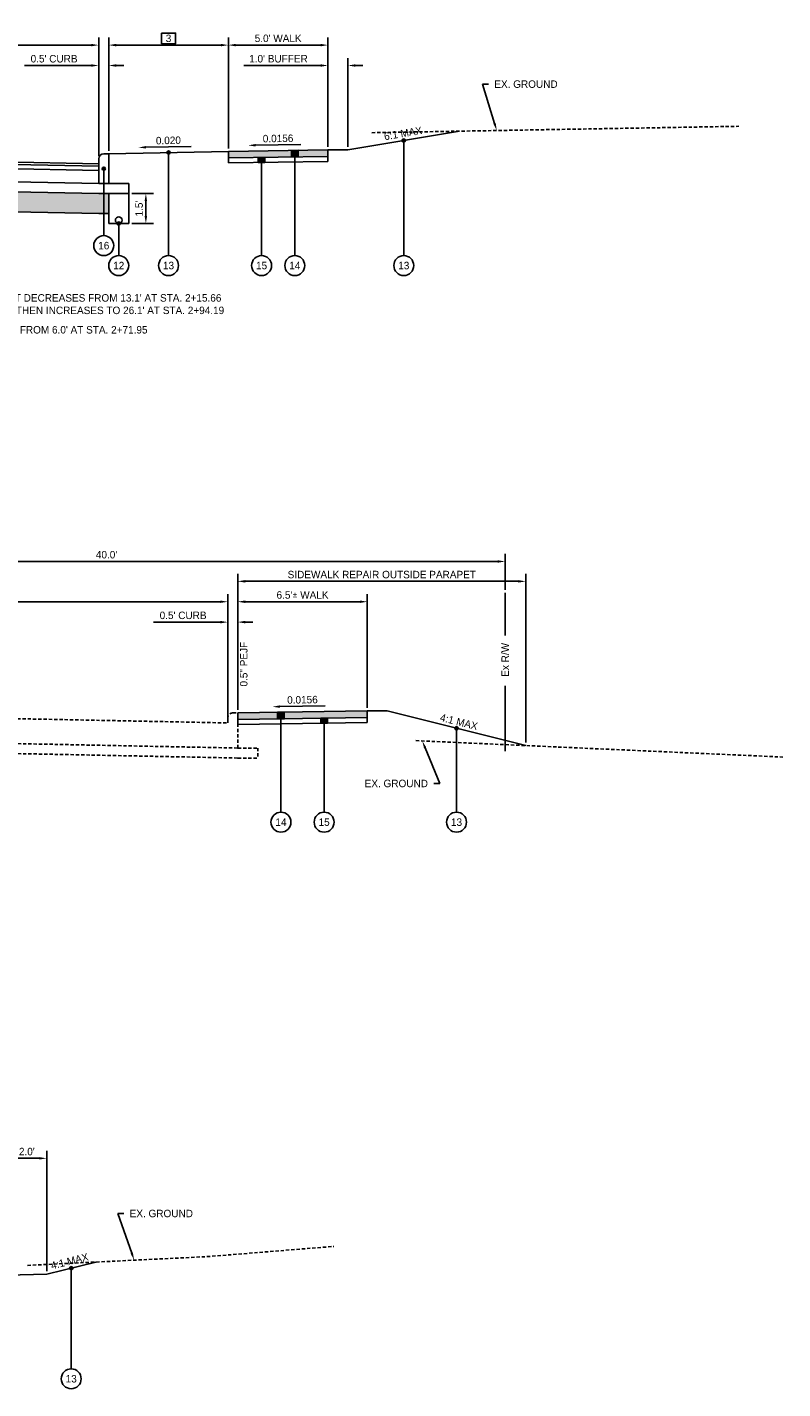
# Model space of a CAD drawing. Header units: feet. Extents: x 904 to 1979, y -2403 to -1843.
# Tile 7 of 34: x 1898 to 1936, y -2340 to -2272. Entities that reach past the tile are written whole.
import ezdxf
from ezdxf import colors
from ezdxf.entities.mleader import LeaderData, LeaderLine
from ezdxf.math import Vec2, Vec3

# ---------------------------------------------------------------- set-up
doc = ezdxf.new("R2010")
doc.units = ezdxf.units.FT
doc.header["$MEASUREMENT"] = 0
doc.linetypes.add('OhDOT_USTN3', pattern=[0.22, 0.165, -0.055])
for name, color, linetype in [('PV_X_EOP', 27, 'OhDOT_USTN3'), ('RD_P_Text', 1, 'Continuous'), ('RW_X_Fee_RW', 50, 'rowex'), ('SC_Shading1', 247, 'Continuous'), ('SC_Shading2', 255, 'Continuous')]:
    doc.layers.add(name, color=color, linetype=linetype)
doc.styles.add('Slanted-Normal', font='font31.shx', dxfattribs={"height": 0.1})
doc.styles.get("Standard").update_dxf_attribs({"font": 'font31.shx'})
doc.styles.add('Straight-Normal', font='font30.shx', dxfattribs={"height": 0.1})
doc.linetypes.add('rowex', pattern='A,0.75,-0.05,["Ex R/W",Straight-Normal,S=1,R=0,X=0,Y=-0.06],-0.7,0.75,-0.3,0.75,-0.3,0.75,-0.3,0.75,-0.3', length=5.7)
doc.dimstyles.new('COEC', dxfattribs={"dimscale": 13.9, "dimtxt": 0.18, "dimasz": 0.18, "dimexe": 0.18, "dimexo": 0.0625, "dimgap": 0.09, "dimtad": 1, "dimzin": 0, "dimdsep": 46, "dimtxsty": 'Standard', "dimcen": 0.09, "dimclrd": 256, "dimclre": 256, "dimclrt": 256, "dimaunit": 1, "dimadec": 4, "dimazin": 0, "dimtfac": 1, "dimtofl": 0, "dimtmove": 0, "dimatfit": 3, "dimfxl": 1, "dimtolj": 1, "dimtzin": 0, "dimlwd": -1, "dimlwe": -1, "dimarcsym": 0})

# ---------------------------------------------------------------- blocks, each defined once
blk = doc.blocks.new('*D1313')
at = {"layer": 'Defpoints', "color": 0, "transparency": 16777216}
for p in [(1903.48, -2280.335), (1904.342, -2280.335), (1903.48, -2281.835)]:
    blk.add_point(p, dxfattribs=at)
at = {"layer": 'RD_P_Text', "transparency": 16777216}
for p, q in [((1903.63, -2280.335), (1904.717, -2280.335)), ((1904.342, -2281.46), (1904.342, -2280.71)), ((1903.63, -2281.835), (1904.717, -2281.835))]:
    blk.add_line(p, q, dxfattribs=at)
for points in [[(1904.279, -2280.71), (1904.404, -2280.71), (1904.342, -2280.335)], [(1904.279, -2281.46), (1904.404, -2281.46), (1904.342, -2281.835)]]:
    blk.add_solid(points, dxfattribs=at)
at = {"layer": 'RD_P_Text', "transparency": 16777216, "insert": (1904.004, -2281.085), "char_height": 0.375, "attachment_point": 5, "rotation": 90}
blk.add_mtext("\\A1;1.5'", dxfattribs=at)
blk = doc.blocks.new('*D1319')
at = {"layer": 'Defpoints', "color": 0, "transparency": 16777216}
for p in [(1882.37, -2272.443), (1882.37, -2272.889), (1901.98, -2278.585)]:
    blk.add_point(p, dxfattribs=at)
at = {"layer": 'RD_P_Text', "transparency": 16777216}
for p, q in [((1882.37, -2272.593), (1882.37, -2273.264)), ((1901.98, -2278.435), (1901.98, -2272.514)), ((1901.605, -2272.889), (1882.745, -2272.889))]:
    blk.add_line(p, q, dxfattribs=at)
for points in [[(1882.745, -2272.826), (1882.745, -2272.951), (1882.37, -2272.889)], [(1901.605, -2272.826), (1901.605, -2272.951), (1901.98, -2272.889)]]:
    blk.add_solid(points, dxfattribs=at)
at = {"layer": 'RD_P_Text', "transparency": 16777216, "insert": (1892.175, -2272.551), "char_height": 0.375, "attachment_point": 5}
blk.add_mtext('\\A1;2', dxfattribs=at)
blk = doc.blocks.new('*D1322')
at = {"layer": 'Defpoints', "color": 0, "transparency": 16777216}
for p in [(1902.48, -2272.889), (1902.48, -2278.335), (1908.48, -2278.215)]:
    blk.add_point(p, dxfattribs=at)
at = {"layer": 'RD_P_Text', "transparency": 16777216}
for p, q in [((1902.48, -2278.185), (1902.48, -2272.514)), ((1908.48, -2278.065), (1908.48, -2272.514)), ((1908.105, -2272.889), (1902.855, -2272.889))]:
    blk.add_line(p, q, dxfattribs=at)
for points in [[(1902.855, -2272.826), (1902.855, -2272.951), (1902.48, -2272.889)], [(1908.105, -2272.826), (1908.105, -2272.951), (1908.48, -2272.889)]]:
    blk.add_solid(points, dxfattribs=at)
at = {"layer": 'RD_P_Text', "transparency": 16777216, "insert": (1905.48, -2272.551), "char_height": 0.375, "attachment_point": 5}
blk.add_mtext('\\A1;3', dxfattribs=at)
blk = doc.blocks.new('*D1323')
at = {"layer": 'Defpoints', "color": 0, "transparency": 16777216}
for p in [(1908.48, -2272.889), (1913.48, -2278.137), (1908.48, -2278.215)]:
    blk.add_point(p, dxfattribs=at)
at = {"layer": 'RD_P_Text', "transparency": 16777216}
for p, q in [((1908.48, -2278.065), (1908.48, -2272.514)), ((1913.48, -2277.987), (1913.48, -2272.514)), ((1913.105, -2272.889), (1908.855, -2272.889))]:
    blk.add_line(p, q, dxfattribs=at)
for points in [[(1908.855, -2272.826), (1908.855, -2272.951), (1908.48, -2272.889)], [(1913.105, -2272.826), (1913.105, -2272.951), (1913.48, -2272.889)]]:
    blk.add_solid(points, dxfattribs=at)
at = {"layer": 'RD_P_Text', "transparency": 16777216, "insert": (1910.98, -2272.551), "char_height": 0.375, "attachment_point": 5}
blk.add_mtext("\\A1;5.0' WALK", dxfattribs=at)
blk = doc.blocks.new('*D1324')
at = {"layer": 'Defpoints', "color": 0, "transparency": 16777216}
for p in [(1913.48, -2273.911), (1913.48, -2278.137), (1914.48, -2278.137)]:
    blk.add_point(p, dxfattribs=at)
at = {"layer": 'RD_P_Text', "transparency": 16777216}
for p, q in [((1913.105, -2273.911), (1909.26, -2273.911)), ((1913.48, -2277.987), (1913.48, -2273.536)), ((1914.48, -2277.987), (1914.48, -2273.536)), ((1914.855, -2273.911), (1915.23, -2273.911))]:
    blk.add_line(p, q, dxfattribs=at)
for points in [[(1913.105, -2273.849), (1913.105, -2273.974), (1913.48, -2273.911)], [(1914.855, -2273.849), (1914.855, -2273.974), (1914.48, -2273.911)]]:
    blk.add_solid(points, dxfattribs=at)
at = {"layer": 'RD_P_Text', "transparency": 16777216, "insert": (1910.995, -2273.574), "char_height": 0.375, "attachment_point": 5}
blk.add_mtext("\\A1;1.0' BUFFER", dxfattribs=at)
blk = doc.blocks.new('*D1325')
at = {"layer": 'Defpoints', "color": 0, "transparency": 16777216}
for p in [(1902.48, -2273.911), (1901.98, -2278.585), (1902.48, -2278.335)]:
    blk.add_point(p, dxfattribs=at)
at = {"layer": 'RD_P_Text', "transparency": 16777216}
for p, q in [((1901.605, -2273.911), (1898.245, -2273.911)), ((1901.98, -2278.435), (1901.98, -2273.536)), ((1902.48, -2278.185), (1902.48, -2273.536)), ((1902.855, -2273.911), (1903.23, -2273.911))]:
    blk.add_line(p, q, dxfattribs=at)
for points in [[(1901.605, -2273.849), (1901.605, -2273.974), (1901.98, -2273.911)], [(1902.855, -2273.849), (1902.855, -2273.974), (1902.48, -2273.911)]]:
    blk.add_solid(points, dxfattribs=at)
at = {"layer": 'RD_P_Text', "transparency": 16777216, "insert": (1899.738, -2273.574), "char_height": 0.375, "attachment_point": 5}
blk.add_mtext("\\A1;0.5' CURB", dxfattribs=at)
blk = doc.blocks.new('*D1329')
at = {"layer": 'Defpoints', "color": 0, "transparency": 16777216}
for p in [(1882.37, -2300.353), (1882.37, -2300.799), (1908.453, -2306.875)]:
    blk.add_point(p, dxfattribs=at)
at = {"layer": 'RD_P_Text', "transparency": 16777216}
for p, q in [((1882.37, -2300.503), (1882.37, -2301.174)), ((1908.453, -2306.725), (1908.453, -2300.424)), ((1908.078, -2300.799), (1882.745, -2300.799))]:
    blk.add_line(p, q, dxfattribs=at)
for points in [[(1882.745, -2300.736), (1882.745, -2300.861), (1882.37, -2300.799)], [(1908.078, -2300.736), (1908.078, -2300.861), (1908.453, -2300.799)]]:
    blk.add_solid(points, dxfattribs=at)
at = {"layer": 'RD_P_Text', "transparency": 16777216, "insert": (1895.411, -2300.461), "char_height": 0.375, "attachment_point": 5}
blk.add_mtext("\\A1;26.0'{\\fISOCPEUR|b0|i0|c0|p34;%%P}", dxfattribs=at)
blk = doc.blocks.new('*D1331')
at = {"layer": 'Defpoints', "color": 0, "transparency": 16777216}
for p in [(1908.953, -2301.821), (1908.453, -2306.495), (1908.953, -2306.375)]:
    blk.add_point(p, dxfattribs=at)
at = {"layer": 'RD_P_Text', "transparency": 16777216}
for p, q in [((1908.078, -2301.821), (1904.718, -2301.821)), ((1908.453, -2306.345), (1908.453, -2301.446)), ((1908.953, -2306.225), (1908.953, -2301.446)), ((1909.328, -2301.821), (1909.703, -2301.821))]:
    blk.add_line(p, q, dxfattribs=at)
for points in [[(1908.078, -2301.759), (1908.078, -2301.884), (1908.453, -2301.821)], [(1909.328, -2301.759), (1909.328, -2301.884), (1908.953, -2301.821)]]:
    blk.add_solid(points, dxfattribs=at)
at = {"layer": 'RD_P_Text', "transparency": 16777216, "insert": (1906.211, -2301.484), "char_height": 0.375, "attachment_point": 5}
blk.add_mtext("\\A1;0.5' CURB", dxfattribs=at)
blk = doc.blocks.new('*D1332')
at = {"layer": 'Defpoints', "color": 0, "transparency": 16777216}
for p in [(1908.953, -2300.799), (1908.953, -2306.375), (1915.453, -2306.273)]:
    blk.add_point(p, dxfattribs=at)
at = {"layer": 'RD_P_Text', "transparency": 16777216}
for p, q in [((1908.953, -2306.225), (1908.953, -2300.424)), ((1915.453, -2306.123), (1915.453, -2300.424)), ((1915.078, -2300.799), (1909.328, -2300.799))]:
    blk.add_line(p, q, dxfattribs=at)
for points in [[(1909.328, -2300.736), (1909.328, -2300.861), (1908.953, -2300.799)], [(1915.078, -2300.736), (1915.078, -2300.861), (1915.453, -2300.799)]]:
    blk.add_solid(points, dxfattribs=at)
at = {"layer": 'RD_P_Text', "transparency": 16777216, "insert": (1912.203, -2300.461), "char_height": 0.375, "attachment_point": 5}
blk.add_mtext("\\A1;6.5'{\\fISOCPEUR|b0|i0|c0|p34;%%P} WALK", dxfattribs=at)
blk = doc.blocks.new('*D1333')
at = {"layer": 'Defpoints', "color": 0, "transparency": 16777216}
for p in [(1908.953, -2299.776), (1908.953, -2305.352), (1923.405, -2308.011)]:
    blk.add_point(p, dxfattribs=at)
at = {"layer": 'RD_P_Text', "transparency": 16777216}
for p, q in [((1908.953, -2305.202), (1908.953, -2299.401)), ((1923.03, -2299.776), (1909.328, -2299.776)), ((1923.405, -2307.861), (1923.405, -2299.401))]:
    blk.add_line(p, q, dxfattribs=at)
for points in [[(1909.328, -2299.714), (1909.328, -2299.839), (1908.953, -2299.776)], [(1923.03, -2299.714), (1923.03, -2299.839), (1923.405, -2299.776)]]:
    blk.add_solid(points, dxfattribs=at)
at = {"layer": 'RD_P_Text', "transparency": 16777216, "insert": (1916.179, -2299.439), "char_height": 0.375, "attachment_point": 5}
blk.add_mtext('\\A1;SIDEWALK REPAIR OUTSIDE PARAPET', dxfattribs=at)
blk = doc.blocks.new('*D1336')
at = {"layer": 'Defpoints', "color": 0, "transparency": 16777216}
for p in [(1882.37, -2298.78), (1882.37, -2300.353), (1922.37, -2300.353)]:
    blk.add_point(p, dxfattribs=at)
at = {"layer": 'RD_P_Text', "transparency": 16777216}
for p, q in [((1882.37, -2300.203), (1882.37, -2298.405)), ((1922.37, -2300.203), (1922.37, -2298.405)), ((1921.995, -2298.78), (1882.745, -2298.78))]:
    blk.add_line(p, q, dxfattribs=at)
for points in [[(1882.745, -2298.717), (1882.745, -2298.842), (1882.37, -2298.78)], [(1921.995, -2298.717), (1921.995, -2298.842), (1922.37, -2298.78)]]:
    blk.add_solid(points, dxfattribs=at)
at = {"layer": 'RD_P_Text', "transparency": 16777216, "insert": (1902.37, -2298.442), "char_height": 0.375, "attachment_point": 5}
blk.add_mtext("\\A1;40.0'", dxfattribs=at)
blk = doc.blocks.new('*D1414')
at = {"layer": 'Defpoints', "color": 0, "transparency": 16777216}
for p in [(1897.37, -2328.708), (1897.37, -2334.563), (1899.37, -2334.523)]:
    blk.add_point(p, dxfattribs=at)
at = {"layer": 'RD_P_Text', "transparency": 16777216}
for p, q in [((1897.37, -2334.413), (1897.37, -2328.333)), ((1898.995, -2328.708), (1897.745, -2328.708)), ((1899.37, -2334.373), (1899.37, -2328.333))]:
    blk.add_line(p, q, dxfattribs=at)
for points in [[(1897.745, -2328.646), (1897.745, -2328.771), (1897.37, -2328.708)], [(1898.995, -2328.646), (1898.995, -2328.771), (1899.37, -2328.708)]]:
    blk.add_solid(points, dxfattribs=at)
at = {"layer": 'RD_P_Text', "transparency": 16777216, "insert": (1898.37, -2328.371), "char_height": 0.375, "attachment_point": 5}
blk.add_mtext("\\A1;2.0'", dxfattribs=at)

msp = doc.modelspace()

# ---------------------------------------------------------------- hatches: boundary and pattern name
at = {"layer": 'RD_P_Text'}
h = msp.add_hatch(color=256, dxfattribs=at)
h.dxf.hatch_style = 1
h.paths.add_polyline_path([(1911.98, -2278.161), (1911.648, -2278.166), (1911.648, -2278.499), (1911.98, -2278.494)])
h = msp.add_hatch(color=256, dxfattribs=at)
h.dxf.hatch_style = 1
edge = h.paths.add_edge_path()
edge.add_arc((1917.282, -2277.67), 0.08, 180, 540, ccw=False)
h = msp.add_hatch(color=256, dxfattribs=at)
h.dxf.hatch_style = 1
edge = h.paths.add_edge_path()
edge.add_arc((1905.48, -2278.275), 0.08, 180, 540, ccw=False)
h = msp.add_hatch(color=256, dxfattribs=at)
h.dxf.hatch_style = 1
h.paths.add_polyline_path([(1910.314, -2278.52), (1909.982, -2278.525), (1909.982, -2278.775), (1910.314, -2278.77)])
h = msp.add_hatch(color=256, dxfattribs=at)
h.dxf.hatch_style = 1
edge = h.paths.add_edge_path()
edge.add_arc((1902.23, -2279.085), 0.08, 0, 360)
h = msp.add_hatch(color=256, dxfattribs=at)
h.dxf.hatch_style = 1
edge = h.paths.add_edge_path()
edge.add_arc((1902.98, -2281.835), 0.08, 0, 360)
h = msp.add_hatch(color=256, dxfattribs=at)
h.dxf.hatch_style = 1
h.paths.add_polyline_path([(1910.953, -2306.343), (1911.286, -2306.338), (1911.286, -2306.671), (1910.953, -2306.676)])
h = msp.add_hatch(color=256, dxfattribs=at)
h.dxf.hatch_style = 1
h.paths.add_polyline_path([(1913.12, -2306.643), (1913.453, -2306.637), (1913.453, -2306.887), (1913.12, -2306.893)])
h = msp.add_hatch(color=256, dxfattribs=at)
h.dxf.hatch_style = 1
edge = h.paths.add_edge_path()
edge.add_arc((1919.929, -2307.142), 0.08, 180, 540, ccw=False)
h = msp.add_hatch(color=256, dxfattribs=at)
h.dxf.hatch_style = 1
edge = h.paths.add_edge_path()
edge.add_arc((1900.598, -2334.216), 0.08, 0, 360)
at = {"layer": 'SC_Shading1'}
h = msp.add_hatch(dxfattribs=at)
h.set_pattern_fill('WICKER', color=256, scale=1.5)
h.set_pattern_definition([(0, (-39.2884, -248.3512), (0, 1.5), [0.439335, -0.257355, 0.621315, -0.18198]), (0, (-39.2884, -248.5331), (0, 1.5), [0.621315, -0.257355, 0.439335, -0.18198]), (0, (-38.8491, -247.4725), (0, 1.5), [0.621315, -0.257355, 0.439335, -0.18198]), (0, (-38.8491, -247.2905), (0, 1.5), [0.439335, -0.257355, 0.621315, -0.18198]), (90, (-39.031, -248.3512), (-1.5, 9e-17), [0.439335, -0.257355, 0.621315, -0.18198]), (90, (-38.8491, -248.3512), (-1.5, 9e-17), [0.621315, -0.257355, 0.439335, -0.18198]), (90, (-37.9704, -248.0938), (-1.5, 9e-17), [0.621315, -0.18198, 0.439335, -0.257355]), (90, (-37.7884, -247.9118), (-1.5, 9e-17), [0.439335, -0.18198, 0.621315, -0.257355]), (135, (-38.5384, -248.6618), (-1.4999962, -1.4999962), [0.439335, -0.257355, 0.36396, -0.257355, 0.621315, -0.18198]), (135, (-38.4097, -248.5331), (-1.4999962, -1.4999962), [0.621315, -0.257355, 0.36396, -0.257355, 0.439335, -0.18198]), (135, (-37.531, -248.1692), (-1.4999962, -1.4999962), [0.36396, -0.257355, 0.621315, -0.18198, 0.439335, -0.257355]), (135, (-37.531, -247.9118), (-1.4999962, -1.4999962), [0.36396, -0.257355, 0.439335, -0.18198, 0.621315, -0.257355]), (45, (-38.4097, -248.7905), (-1.4999962, 1.4999962), [0.36396, -0.257355, 0.439335, -0.18198, 0.621315, -0.257355]), (45, (-38.667, -248.7905), (-1.4999962, 1.4999962), [0.36396, -0.257355, 0.621315, -0.18198, 0.439335, -0.257355]), (45, (-39.4704, -248.3512), (-1.4999962, 1.4999962), [0.439335, -0.18198, 0.621315, -0.257355, 0.36396, -0.257355]), (45, (-39.7278, -248.3512), (-1.4999962, 1.4999962), [0.621315, -0.18198, 0.439335, -0.257355, 0.36396, -0.257355])])
h.paths.add_polyline_path([(1855.787, -2281.464), (1856.287, -2281.464), (1882.37, -2280.942), (1901.98, -2281.335), (1902.48, -2281.335), (1902.48, -2280.335), (1901.98, -2280.335), (1882.37, -2279.942), (1856.287, -2280.464), (1855.787, -2280.465)])
at = {"layer": 'SC_Shading2'}
h = msp.add_hatch(color=256, dxfattribs=at)
h.dxf.hatch_style = 1
h.paths.add_polyline_path([(1913.48, -2278.47), (1908.48, -2278.548), (1908.48, -2278.215), (1913.48, -2278.137)])
h = msp.add_hatch(color=256, dxfattribs=at)
h.dxf.hatch_style = 1
h.paths.add_polyline_path([(1915.453, -2306.606), (1908.953, -2306.708), (1908.953, -2306.375), (1915.453, -2306.273)])

# ---------------------------------------------------------------- linework, layer by layer
at = {"layer": 'PV_X_EOP', "flags": 128}
for points in [[(1915.679, -2277.28), (1934.088, -2276.96)], [(1856.287, -2306.875), (1882.37, -2306.353), (1908.453, -2306.875)], [(1908.453, -2306.875), (1908.453, -2306.625)], [(1908.703, -2306.375), (1908.953, -2306.375)], [(1908.953, -2308.135), (1908.953, -2306.375)], [(1855.787, -2308.135), (1882.37, -2307.603), (1908.953, -2308.135)], [(1855.787, -2308.635), (1882.37, -2308.103), (1908.953, -2308.635)], [(1908.953, -2308.135), (1909.953, -2308.135)], [(1909.953, -2308.135), (1909.953, -2308.635)], [(1917.888, -2307.765), (1936.297, -2308.587)], [(1908.953, -2308.635), (1909.953, -2308.635)], [(1898.409, -2334.075), (1907.445, -2333.636), (1913.77, -2333.123)]]:
    msp.add_lwpolyline(points, dxfattribs=at)
at = {"layer": 'PV_X_EOP'}
msp.add_arc((1908.703, -2306.625), 0.25, 90, 180, dxfattribs=at)
at = {"layer": 'RD_P_Text'}
msp.add_lwpolyline([(1905.13, -2272.285), (1905.83, -2272.285), (1905.83, -2272.818), (1905.13, -2272.818)], close=True, dxfattribs=at)
at = {"layer": 'RD_P_Text', "flags": 128}
for points in [[(1920.085, -2277.203), (1914.48, -2278.137)], [(1908.48, -2278.215), (1913.48, -2278.137)], [(1911.98, -2278.161), (1911.648, -2278.166), (1911.648, -2278.499), (1911.98, -2278.494), (1911.98, -2278.161)], [(1914.48, -2278.137), (1913.48, -2278.137)], [(1917.282, -2277.67), (1917.282, -2283.443)], [(1856.287, -2278.965), (1882.37, -2278.443), (1901.98, -2278.835)], [(1856.287, -2279.09), (1882.37, -2278.568), (1901.98, -2278.96)], [(1856.287, -2279.298), (1882.37, -2278.776), (1901.98, -2279.169)], [(1902.23, -2278.335), (1902.48, -2278.335)], [(1902.48, -2278.335), (1908.48, -2278.215)], [(1905.48, -2278.275), (1905.48, -2283.443)], [(1908.48, -2278.548), (1913.48, -2278.47)], [(1908.48, -2278.798), (1913.48, -2278.72)], [(1910.314, -2278.52), (1909.982, -2278.525), (1909.982, -2278.775), (1910.314, -2278.77), (1910.314, -2278.52)], [(1856.287, -2279.964), (1882.37, -2279.442), (1901.98, -2279.835)], [(1902.23, -2279.085), (1902.23, -2282.443)], [(1856.287, -2280.464), (1882.37, -2279.942), (1901.98, -2280.335)], [(1901.98, -2279.835), (1902.48, -2279.835)], [(1901.98, -2279.835), (1903.48, -2279.835)], [(1903.48, -2279.835), (1903.48, -2280.335)], [(1901.98, -2280.335), (1903.48, -2280.335)], [(1902.48, -2280.335), (1902.48, -2281.835)], [(1903.48, -2280.335), (1903.48, -2281.835)], [(1856.287, -2281.464), (1882.37, -2280.942), (1901.98, -2281.335)], [(1901.98, -2281.335), (1902.48, -2281.335)], [(1903.48, -2281.835), (1902.48, -2281.835)], [(1902.98, -2281.835), (1902.98, -2283.443)], [(1908.953, -2306.375), (1915.453, -2306.273)], [(1908.953, -2306.958), (1908.953, -2306.375)], [(1908.953, -2306.708), (1915.453, -2306.606)], [(1908.953, -2306.958), (1915.453, -2306.856)], [(1910.953, -2306.343), (1911.286, -2306.338), (1911.286, -2306.671), (1910.953, -2306.676), (1910.953, -2306.343)], [(1910.953, -2306.343), (1910.953, -2306.676)], [(1911.12, -2306.341), (1911.12, -2311.353)], [(1911.286, -2306.338), (1911.286, -2306.671)], [(1913.12, -2306.643), (1913.453, -2306.637), (1913.453, -2306.887), (1913.12, -2306.893), (1913.12, -2306.643)], [(1913.12, -2306.643), (1913.12, -2306.893)], [(1913.286, -2306.64), (1913.286, -2311.353)], [(1913.453, -2306.637), (1913.453, -2306.887)], [(1915.453, -2306.856), (1915.453, -2306.273)], [(1916.453, -2306.273), (1915.453, -2306.273)], [(1916.453, -2306.273), (1923.405, -2308.011)], [(1919.929, -2307.142), (1919.929, -2311.353)], [(1901.825, -2333.909), (1899.37, -2334.523)], [(1899.37, -2334.523), (1897.37, -2334.563)], [(1900.598, -2334.216), (1900.598, -2339.263)]]:
    msp.add_lwpolyline(points, dxfattribs=at)
at = {"layer": 'RD_P_Text', "linetype": 'ByBlock', "lineweight": -2}
for points in [[(1904.348, -2278.014), (1906.612, -2277.969)], [(1909.848, -2277.91), (1912.112, -2277.874)], [(1911.071, -2306.057), (1913.335, -2306.022)]]:
    msp.add_lwpolyline(points, dxfattribs=at)
at = {"layer": 'RD_P_Text', "ltscale": 0.5, "flags": 128}
for points in [[(1911.648, -2278.499), (1911.648, -2278.166)], [(1911.814, -2283.443), (1911.814, -2278.163)], [(1911.98, -2278.494), (1911.98, -2278.161)], [(1913.48, -2278.72), (1913.48, -2278.137)], [(1901.98, -2279.835), (1901.98, -2278.585)], [(1902.48, -2279.835), (1902.48, -2278.335)], [(1908.48, -2278.798), (1908.48, -2278.215)], [(1909.982, -2278.775), (1909.982, -2278.525)], [(1910.148, -2283.443), (1910.148, -2278.522)], [(1910.314, -2278.77), (1910.314, -2278.52)]]:
    msp.add_lwpolyline(points, dxfattribs=at)
at = {"layer": 'RD_P_Text'}
for centre, radius in [((1917.282, -2277.67), 0.08), ((1905.48, -2278.275), 0.08), ((1902.23, -2279.085), 0.08), ((1902.98, -2281.669), 0.166), ((1902.98, -2281.835), 0.08), ((1902.23, -2282.943), 0.5), ((1902.98, -2283.943), 0.5), ((1905.48, -2283.943), 0.5), ((1910.148, -2283.943), 0.5), ((1911.814, -2283.943), 0.5), ((1917.282, -2283.943), 0.5), ((1919.929, -2307.142), 0.08), ((1911.12, -2311.853), 0.5), ((1913.286, -2311.853), 0.5), ((1919.929, -2311.853), 0.5), ((1900.598, -2334.216), 0.08), ((1900.598, -2339.763), 0.5)]:
    msp.add_circle(centre, radius, dxfattribs=at)
at = {"layer": 'RD_P_Text', "ltscale": 0.5}
msp.add_arc((1902.23, -2278.585), 0.25, 90, 180, dxfattribs=at)
at = {"layer": 'RD_P_Text'}
for points in [[(1904.349, -2278.076), (1903.973, -2278.021), (1904.347, -2277.951)], [(1909.849, -2277.972), (1909.473, -2277.916), (1909.847, -2277.847)], [(1911.072, -2306.12), (1910.696, -2306.063), (1911.07, -2305.995)]]:
    msp.add_solid(points, dxfattribs=at)
at = {"layer": 'RW_X_Fee_RW', "linetype": 'Continuous', "ltscale": 0.5, "flags": 128}
for points in [[(1922.37, -2302.489), (1922.37, -2300.353)], [(1922.37, -2308.297), (1922.37, -2305.022)]]:
    msp.add_lwpolyline(points, dxfattribs=at)

# ---------------------------------------------------------------- texts
at = {"layer": 'RD_P_Text', "char_height": 0.375, "attachment_point": 5}
for s, width, insert, rotation in [('0.020', 2.91398, (1905.473, -2277.669), 1.14576), ('0.0156', 2.91398, (1910.975, -2277.57), 0.89374), ('6:1 MAX', 7.77982, (1917.243, -2277.319), 9.46232), ('0.5" PEJF', 34.83485, (1909.256, -2303.93), 90), ('0.0156', 2.91398, (1912.198, -2305.717), 0.89374), ('4:1 MAX', 7.77982, (1920.048, -2306.819), 345.96376), ('4:1 MAX', 7.77982, (1900.514, -2333.865), 14.03624)]:
    msp.add_mtext_dynamic_manual_height_columns(s, width=width, gutter_width=10, heights=[0], dxfattribs=dict(at, insert=insert, rotation=rotation))
at = {"layer": 'RD_P_Text', "char_height": 0.375}
for s, width, heights, insert, attachment_point in [('\\pxt43;16', 34.83485, [0], (1902.23, -2282.943), 5), ('\\pxt43;12', 34.83485, [0], (1902.98, -2283.943), 5), ('\\pxt43;13', 34.83485, [0], (1905.48, -2283.943), 5), ('\\pxt43;15', 34.83485, [0], (1910.148, -2283.943), 5), ('\\pxt43;14', 34.83485, [0], (1911.814, -2283.943), 5), ('\\pxt43;13', 34.83485, [0], (1917.282, -2283.943), 5), ("PAVEMENT EDGE OFFSET DECREASES FROM 13.1' AT STA. 2+15.66 \\PTO 12.4' AT STA. 2+29.85, THEN INCREASES TO 26.1' AT STA. 2+94.19", 21.75627, [9.075], (1891.637, -2285.376), 1), ("CURB LAWN DECREASES FROM 6.0' AT STA. 2+71.95\\PTO 2.0' AT STA. 2+89.15", 21.75627, [9.075], (1891.637, -2286.975), 1), ('\\pxt43;14', 34.83485, [0], (1911.12, -2311.853), 5), ('\\pxt43;15', 34.83485, [0], (1913.286, -2311.853), 5), ('\\pxt43;13', 34.83485, [0], (1919.929, -2311.853), 5), ('\\pxt43;13', 34.83485, [0], (1900.598, -2339.763), 5)]:
    msp.add_mtext_dynamic_manual_height_columns(s, width=width, gutter_width=10, heights=heights, dxfattribs=dict(at, insert=insert, attachment_point=attachment_point))
at = {"layer": 'RW_X_Fee_RW', "insert": (1922.37, -2303.713), "char_height": 0.375, "attachment_point": 5, "rotation": 90}
msp.add_mtext_dynamic_manual_height_columns('Ex R/W', width=34.83485, gutter_width=10, heights=[0.375], dxfattribs=at)

# ---------------------------------------------------------------- dimensions: what is measured, and where the dimension line sits
at = {"layer": 'RD_P_Text'}
for base, p1, p2, text, picture, middle in [((1908.48, -2272.889), (1913.48, -2278.137), (1908.48, -2278.215), "5.0' WALK", '*D1323', (1910.98, -2272.551)), ((1882.37, -2272.889), (1901.98, -2278.585), (1882.37, -2272.443), '2', '*D1319', (1892.175, -2272.551)), ((1902.48, -2272.889), (1908.48, -2278.215), (1902.48, -2278.335), '3', '*D1322', (1905.48, -2272.551)), ((1882.37, -2298.78), (1922.37, -2300.353), (1882.37, -2300.353), "40.0'", '*D1336', (1902.37, -2298.442)), ((1908.953, -2299.776), (1923.405, -2308.011), (1908.953, -2305.352), 'SIDEWALK REPAIR OUTSIDE PARAPET', '*D1333', (1916.179, -2299.439)), ((1908.953, -2300.799), (1915.453, -2306.273), (1908.953, -2306.375), "6.5'{\\fISOCPEUR|b0|i0|c0|p34;%%P} WALK", '*D1332', (1912.203, -2300.461)), ((1882.37, -2300.799), (1908.453, -2306.875), (1882.37, -2300.353), "26.0'{\\fISOCPEUR|b0|i0|c0|p34;%%P}", '*D1329', (1895.411, -2300.461)), ((1897.37, -2328.708), (1899.37, -2334.523), (1897.37, -2334.563), "2.0'", '*D1414', (1898.37, -2328.371))]:
    dim = msp.add_linear_dim(base=base, p1=p1, p2=p2, text=text, dimstyle='COEC', override={"dimscale": 3, "dimtxt": 0.125, "dimasz": 0.125, "dimexe": 0.125, "dimexo": 0.05, "dimgap": 0.05}, dxfattribs=at)
    dim.commit()
    dim.dimension.update_dxf_attribs({"geometry": picture, "text_midpoint": middle})
for base, p1, p2, picture, middle in [((1902.48, -2273.911), (1901.98, -2278.585), (1902.48, -2278.335), '*D1325', (1899.738, -2273.911)), ((1908.953, -2301.821), (1908.453, -2306.495), (1908.953, -2306.375), '*D1331', (1906.211, -2301.821))]:
    dim = msp.add_linear_dim(base=base, p1=p1, p2=p2, angle=180, text="0.5' CURB", dimstyle='COEC', override={"dimscale": 3, "dimtxt": 0.125, "dimasz": 0.125, "dimexe": 0.125, "dimexo": 0.05, "dimgap": 0.05}, dxfattribs=at)
    dim.commit()
    dim.dimension.update_dxf_attribs({"geometry": picture, "text_midpoint": middle, "dimtype": 160})
dim = msp.add_linear_dim(base=(1913.48, -2273.911), p1=(1914.48, -2278.137), p2=(1913.48, -2278.137), text="1.0' BUFFER", dimstyle='COEC', override={"dimscale": 3, "dimtxt": 0.125, "dimasz": 0.125, "dimexe": 0.125, "dimexo": 0.05, "dimgap": 0.05}, dxfattribs=at)
dim.commit()
dim.dimension.update_dxf_attribs({"geometry": '*D1324', "text_midpoint": (1910.995, -2273.911), "dimtype": 160})
dim = msp.add_linear_dim(base=(1904.342, -2280.335), p1=(1903.48, -2281.835), p2=(1903.48, -2280.335), angle=90, text="1.5'", dimstyle='COEC', override={"dimscale": 3, "dimtxt": 0.125, "dimasz": 0.125, "dimexe": 0.125, "dimexo": 0.05, "dimgap": 0.05}, dxfattribs=at)
dim.commit()
dim.dimension.update_dxf_attribs({"geometry": '*D1313', "text_midpoint": (1904.004, -2281.085)})

# ---------------------------------------------------------------- leaders
ml = msp.add_multileader_mtext('Standard', dxfattribs=at)
ml.set_content('EX. GROUND', color=256, style='Slanted-Normal')
ml.set_leader_properties()
ml.build(insert=Vec2(0, 0))
ml.multileader.update_dxf_attribs({"dogleg_length": 0.1, "arrow_head_size": 0.375, "scale": 3})
ctx = ml.context
ctx.base_point, ctx.scale, ctx.char_height, ctx.arrow_head_size, ctx.landing_gap_size, ctx.plane_origin = Vec3(1921.525, -2274.843), 3, 0.375, 0.375, 0.3, Vec3(1919.252, -2274.843)
notes = []
notes.append((ctx, [(0, (1, 1, 0), (1921.225, -2274.843), (1, 0), 0.3, [(0, [(1921.946, -2277.171)], 0, [])])]))
ctx.mtext.insert, ctx.mtext.flow_direction = Vec3(1921.825, -2274.656), 5
ml = msp.add_multileader_mtext('Standard', dxfattribs=at)
ml.set_content('EX. GROUND', color=256, style='Slanted-Normal')
ml.set_leader_properties()
ml.build(insert=Vec2(0, 0))
ml.multileader.update_dxf_attribs({"dogleg_length": 0.1, "arrow_head_size": 0.375, "scale": 3})
ctx = ml.context
ctx.base_point, ctx.scale, ctx.char_height, ctx.arrow_head_size, ctx.landing_gap_size, ctx.plane_origin = Vec3(1914.955, -2309.911), 3, 0.375, 0.375, 0.3, Vec3(1923.522, -2305.809)
ctx.text_align_type = 2
notes.append((ctx, [(1, (1, 1, 0), (1919.096, -2309.911), (-1, 0), 0.3, [(0, [(1918.21, -2307.779)], 0, [])])]))
ctx.mtext.insert, ctx.mtext.alignment, ctx.mtext.flow_direction = Vec3(1918.496, -2309.723), 3, 5
ml = msp.add_multileader_mtext('Standard', dxfattribs=at)
ml.set_content('EX. GROUND', color=256, style='Slanted-Normal')
ml.set_leader_properties()
ml.build(insert=Vec2(0, 0))
ml.multileader.update_dxf_attribs({"dogleg_length": 0.1, "arrow_head_size": 0.375, "scale": 3})
ctx = ml.context
ctx.base_point, ctx.scale, ctx.char_height, ctx.arrow_head_size, ctx.landing_gap_size, ctx.plane_origin = Vec3(1903.229, -2331.473), 3, 0.375, 0.375, 0.3, Vec3(1911.796, -2327.372)
notes.append((ctx, [(0, (1, 1, 0), (1902.929, -2331.473), (1, 0), 0.3, [(0, [(1903.757, -2333.815)], 0, [])])]))
ctx.mtext.insert, ctx.mtext.flow_direction = Vec3(1903.529, -2331.286), 5
for ctx, leaders in notes:
    for number, flags, end, landing, length, lines in leaders:
        leader = LeaderData()
        leader.index, (leader.has_last_leader_line, leader.has_dogleg_vector, leader.attachment_direction) = number, flags
        leader.last_leader_point, leader.dogleg_vector, leader.dogleg_length = Vec3(end), Vec3(landing), length
        for number, points, colour, breaks in lines:
            line = LeaderLine()
            line.index, line.vertices, line.color, line.breaks = number, Vec3.list(points), colors.encode_raw_color(colour), breaks
            leader.lines.append(line)
        ctx.leaders.append(leader)

doc.saveas('drawing.dxf')
